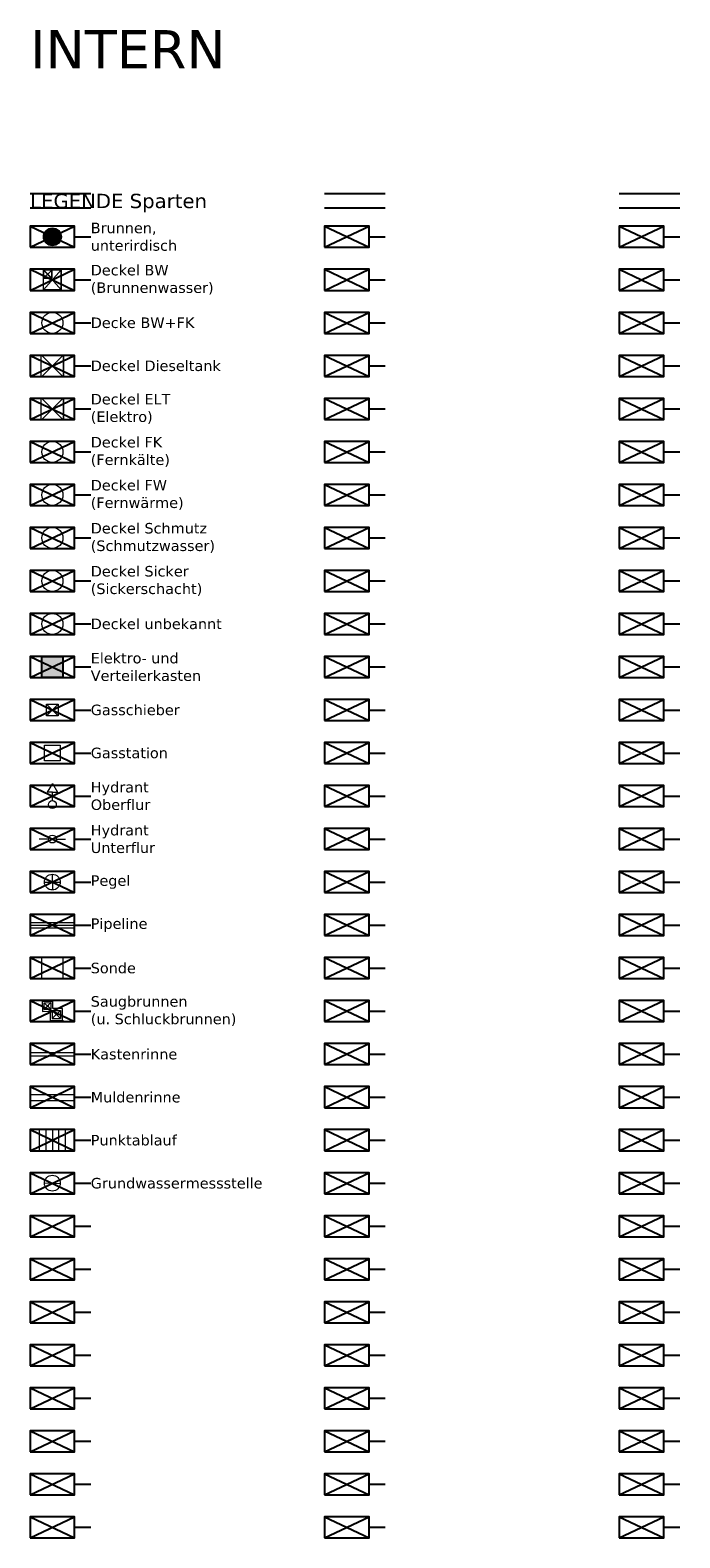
# Model space of a CAD drawing. Header units: millimetres. Extents: x 32690613 to 32694766, y 5342952 to 5344788.
# Tile 26 of 27: x 32693668 to 32693804, y 5344472 to 5344787. Entities that reach past the tile are written whole.
import ezdxf
from ezdxf.enums import TextEntityAlignment as Align

# ---------------------------------------------------------------- set-up
doc = ezdxf.new("R2010")
doc.units = ezdxf.units.MM
doc.layers.get('Defpoints').update_dxf_attribs({"color": 11})
for name, color, linetype, lineweight in [('Ent-Kastenrinne', 140, 'Continuous', 5), ('Ent-Muldenrinne', 140, 'Continuous', 9), ('Ent-Straßeneinlauf', 150, 'Continuous', 5), ('KI_GWM', 5, 'Continuous', 18), ('Ver-Brunnen_unterirdisch', 9, 'Continuous', 5), ('Ver-Deckel_BW', 181, 'Continuous', 9), ('Ver-Deckel_BW_FK', 152, 'Continuous', 9), ('Ver-Deckel_Dieseltank', 161, 'Continuous', 9), ('Ver-Deckel_ELT', 20, 'Continuous', 5), ('Ver-Deckel_FK', 112, 'Continuous', 9), ('Ver-Deckel_FW', 112, 'Continuous', 9), ('Ver-Deckel_Schmutz', 30, 'Continuous', 9), ('Ver-Deckel_Sicker', 150, 'Continuous', 9), ('Ver-Deckel_Unbekannt', 80, 'Continuous', 9), ('Ver-Elektro_u_Verteilerkästen', 10, 'Continuous', 13), ('Ver-Gas_Schieber', 50, 'Continuous', 5), ('Ver-Gas_Station', 50, 'Continuous', 9), ('Ver-Hydrant_Oberflur', 170, 'Continuous', 13), ('Ver-Hydrant_Unterflur', 140, 'Continuous', 13), ('Ver-Pegel', 203, 'Continuous', 5), ('Ver-Pipeline', 213, 'Continuous', 13), ('Ver-Saugbrunnen', 153, 'Continuous', 5), ('Ver-Sonden', 143, 'Continuous', 5)]:
    doc.layers.add(name, color=color, linetype=linetype, lineweight=lineweight)
doc.styles.add('Verdana', font='verdana.ttf')

# ---------------------------------------------------------------- blocks, each defined once
blk = doc.blocks.new('A$C01485ECD')
for p, q in [((12.69, -18), (0, -18)), ((74.35, -18), (61.66, -18)), ((136.01, -18), (123.32, -18)), ((12.69, -21), (0, -21)), ((74.35, -21), (61.66, -21)), ((136.01, -21), (123.32, -21)), ((0, -29.2), (9.3, -24.8)), ((0, -24.8), (9.3, -29.2)), ((61.66, -29.2), (70.97, -24.8)), ((61.66, -24.8), (70.97, -29.2)), ((123.32, -29.2), (132.63, -24.8)), ((123.32, -24.8), (132.63, -29.2)), ((9.3, -27), (12.69, -27)), ((70.97, -27), (74.35, -27)), ((132.63, -27), (136.01, -27)), ((0, -38.2), (9.3, -33.8)), ((0, -33.8), (9.3, -38.2)), ((61.66, -38.2), (70.97, -33.8)), ((61.66, -33.8), (70.97, -38.2)), ((123.32, -38.2), (132.63, -33.8)), ((123.32, -33.8), (132.63, -38.2)), ((9.3, -36), (12.69, -36)), ((70.97, -36), (74.35, -36)), ((132.63, -36), (136.01, -36)), ((0, -47.2), (9.3, -42.8)), ((0, -42.8), (9.3, -47.2)), ((61.66, -47.2), (70.97, -42.8)), ((61.66, -42.8), (70.97, -47.2)), ((123.32, -47.2), (132.63, -42.8)), ((123.32, -42.8), (132.63, -47.2)), ((9.3, -45), (12.69, -45)), ((70.97, -45), (74.35, -45)), ((132.63, -45), (136.01, -45)), ((0, -56.2), (9.3, -51.8)), ((0, -51.8), (9.3, -56.2)), ((61.66, -56.2), (70.97, -51.8)), ((61.66, -51.8), (70.97, -56.2)), ((123.32, -56.2), (132.63, -51.8)), ((123.32, -51.8), (132.63, -56.2)), ((9.3, -54), (12.69, -54)), ((70.97, -54), (74.35, -54)), ((132.63, -54), (136.01, -54)), ((0, -65.2), (9.3, -60.8)), ((0, -60.8), (9.3, -65.2)), ((9.3, -63), (12.69, -63)), ((61.66, -65.2), (70.97, -60.8)), ((61.66, -60.8), (70.97, -65.2)), ((70.97, -63), (74.35, -63)), ((123.32, -65.2), (132.63, -60.8)), ((123.32, -60.8), (132.63, -65.2)), ((132.63, -63), (136.01, -63)), ((0, -74.2), (9.3, -69.8)), ((0, -69.8), (9.3, -74.2)), ((9.3, -72), (12.69, -72)), ((61.66, -74.2), (70.97, -69.8)), ((61.66, -69.8), (70.97, -74.2)), ((70.97, -72), (74.35, -72)), ((123.32, -74.2), (132.63, -69.8)), ((123.32, -69.8), (132.63, -74.2)), ((132.63, -72), (136.01, -72)), ((0, -83.2), (9.3, -78.8)), ((0, -78.8), (9.3, -83.2)), ((61.66, -83.2), (70.97, -78.8)), ((61.66, -78.8), (70.97, -83.2)), ((123.32, -83.2), (132.63, -78.8)), ((123.32, -78.8), (132.63, -83.2)), ((9.3, -81), (12.69, -81)), ((70.97, -81), (74.35, -81)), ((132.63, -81), (136.01, -81)), ((0, -92.2), (9.3, -87.8)), ((0, -87.8), (9.3, -92.2)), ((61.66, -92.2), (70.97, -87.8)), ((61.66, -87.8), (70.97, -92.2)), ((123.32, -92.2), (132.63, -87.8)), ((123.32, -87.8), (132.63, -92.2)), ((9.3, -90), (12.69, -90)), ((70.97, -90), (74.35, -90)), ((132.63, -90), (136.01, -90)), ((0, -101.2), (9.3, -96.8)), ((0, -96.8), (9.3, -101.2)), ((61.66, -101.2), (70.97, -96.8)), ((61.66, -96.8), (70.97, -101.2)), ((123.32, -101.2), (132.63, -96.8)), ((123.32, -96.8), (132.63, -101.2)), ((9.3, -99), (12.69, -99)), ((70.97, -99), (74.35, -99)), ((132.63, -99), (136.01, -99)), ((0, -110.2), (9.3, -105.8)), ((0, -105.8), (9.3, -110.2)), ((61.66, -110.2), (70.97, -105.8)), ((61.66, -105.8), (70.97, -110.2)), ((123.32, -110.2), (132.63, -105.8)), ((123.32, -105.8), (132.63, -110.2)), ((9.3, -108), (12.69, -108)), ((70.97, -108), (74.35, -108)), ((132.63, -108), (136.01, -108)), ((0, -119.2), (9.3, -114.8)), ((0, -114.8), (9.3, -119.2)), ((61.66, -119.2), (70.97, -114.8)), ((61.66, -114.8), (70.97, -119.2)), ((123.32, -119.2), (132.63, -114.8)), ((123.32, -114.8), (132.63, -119.2)), ((9.3, -117), (12.69, -117)), ((70.97, -117), (74.35, -117)), ((132.63, -117), (136.01, -117)), ((0, -128.2), (9.3, -123.8)), ((0, -123.8), (9.3, -128.2)), ((9.3, -126), (12.69, -126)), ((61.66, -128.2), (70.97, -123.8)), ((61.66, -123.8), (70.97, -128.2)), ((70.97, -126), (74.35, -126)), ((123.32, -128.2), (132.63, -123.8)), ((123.32, -123.8), (132.63, -128.2)), ((132.63, -126), (136.01, -126)), ((0, -137.2), (9.3, -132.8)), ((0, -132.8), (9.3, -137.2)), ((9.3, -135), (12.69, -135)), ((61.66, -137.2), (70.97, -132.8)), ((61.66, -132.8), (70.97, -137.2)), ((70.97, -135), (74.35, -135)), ((123.32, -137.2), (132.63, -132.8)), ((123.32, -132.8), (132.63, -137.2)), ((132.63, -135), (136.01, -135)), ((0, -146.2), (9.3, -141.8)), ((0, -141.8), (9.3, -146.2)), ((61.66, -146.2), (70.97, -141.8)), ((61.66, -141.8), (70.97, -146.2)), ((123.32, -146.2), (132.63, -141.8)), ((123.32, -141.8), (132.63, -146.2)), ((9.3, -144), (12.69, -144)), ((70.97, -144), (74.35, -144)), ((132.63, -144), (136.01, -144)), ((0, -155.2), (9.3, -150.8)), ((0, -150.8), (9.3, -155.2)), ((61.66, -155.2), (70.97, -150.8)), ((61.66, -150.8), (70.97, -155.2)), ((123.32, -155.2), (132.63, -150.8)), ((123.32, -150.8), (132.63, -155.2)), ((9.3, -153), (12.69, -153)), ((70.97, -153), (74.35, -153)), ((132.63, -153), (136.01, -153)), ((0, -164.2), (9.3, -159.8)), ((0, -159.8), (9.3, -164.2)), ((61.66, -164.2), (70.97, -159.8)), ((61.66, -159.8), (70.97, -164.2)), ((123.32, -164.2), (132.63, -159.8)), ((123.32, -159.8), (132.63, -164.2)), ((9.3, -162), (12.69, -162)), ((70.97, -162), (74.35, -162)), ((132.63, -162), (136.01, -162)), ((0, -173.2), (9.3, -168.8)), ((0, -168.8), (9.3, -173.2)), ((61.66, -173.2), (70.97, -168.8)), ((61.66, -168.8), (70.97, -173.2)), ((123.32, -173.2), (132.63, -168.8)), ((123.32, -168.8), (132.63, -173.2)), ((9.3, -171), (12.69, -171)), ((70.97, -171), (74.35, -171)), ((132.63, -171), (136.01, -171)), ((0, -182.2), (9.3, -177.8)), ((0, -177.8), (9.3, -182.2)), ((61.66, -182.2), (70.97, -177.8)), ((61.66, -177.8), (70.97, -182.2)), ((123.32, -182.2), (132.63, -177.8)), ((123.32, -177.8), (132.63, -182.2)), ((9.3, -180), (12.69, -180)), ((70.97, -180), (74.35, -180)), ((132.63, -180), (136.01, -180)), ((0, -191.2), (9.3, -186.8)), ((0, -186.8), (9.3, -191.2)), ((9.3, -189), (12.69, -189)), ((61.66, -191.2), (70.97, -186.8)), ((61.66, -186.8), (70.97, -191.2)), ((70.97, -189), (74.35, -189)), ((123.32, -191.2), (132.63, -186.8)), ((123.32, -186.8), (132.63, -191.2)), ((132.63, -189), (136.01, -189)), ((0, -200.2), (9.3, -195.8)), ((0, -195.8), (9.3, -200.2)), ((9.3, -198), (12.69, -198)), ((61.66, -200.2), (70.97, -195.8)), ((61.66, -195.8), (70.97, -200.2)), ((70.97, -198), (74.35, -198)), ((123.32, -200.2), (132.63, -195.8)), ((123.32, -195.8), (132.63, -200.2)), ((132.63, -198), (136.01, -198)), ((0, -209.2), (9.3, -204.8)), ((0, -204.8), (9.3, -209.2)), ((61.66, -209.2), (70.97, -204.8)), ((61.66, -204.8), (70.97, -209.2)), ((123.32, -209.2), (132.63, -204.8)), ((123.32, -204.8), (132.63, -209.2)), ((9.3, -207), (12.69, -207)), ((70.97, -207), (74.35, -207)), ((132.63, -207), (136.01, -207)), ((0, -218.2), (9.3, -213.8)), ((0, -213.8), (9.3, -218.2)), ((61.66, -218.2), (70.97, -213.8)), ((61.66, -213.8), (70.97, -218.2)), ((123.32, -218.2), (132.63, -213.8)), ((123.32, -213.8), (132.63, -218.2)), ((9.3, -216), (12.69, -216)), ((70.97, -216), (74.35, -216)), ((132.63, -216), (136.01, -216)), ((0, -227.2), (9.3, -222.8)), ((0, -222.8), (9.3, -227.2)), ((61.66, -227.2), (70.97, -222.8)), ((61.66, -222.8), (70.97, -227.2)), ((123.32, -227.2), (132.63, -222.8)), ((123.32, -222.8), (132.63, -227.2)), ((9.3, -225), (12.69, -225)), ((70.97, -225), (74.35, -225)), ((132.63, -225), (136.01, -225)), ((0, -236.2), (9.3, -231.8)), ((0, -231.8), (9.3, -236.2)), ((61.66, -236.2), (70.97, -231.8)), ((61.66, -231.8), (70.97, -236.2)), ((123.32, -236.2), (132.63, -231.8)), ((123.32, -231.8), (132.63, -236.2)), ((9.3, -234), (12.69, -234)), ((70.97, -234), (74.35, -234)), ((132.63, -234), (136.01, -234)), ((0, -245.2), (9.3, -240.8)), ((0, -240.8), (9.3, -245.2)), ((61.66, -245.2), (70.97, -240.8)), ((61.66, -240.8), (70.97, -245.2)), ((123.32, -245.2), (132.63, -240.8)), ((123.32, -240.8), (132.63, -245.2)), ((9.3, -243), (12.69, -243)), ((70.97, -243), (74.35, -243)), ((132.63, -243), (136.01, -243)), ((0, -254.2), (9.3, -249.8)), ((0, -249.8), (9.3, -254.2)), ((9.3, -252), (12.69, -252)), ((61.66, -254.2), (70.97, -249.8)), ((61.66, -249.8), (70.97, -254.2)), ((70.97, -252), (74.35, -252)), ((123.32, -254.2), (132.63, -249.8)), ((123.32, -249.8), (132.63, -254.2)), ((132.63, -252), (136.01, -252)), ((0, -263.2), (9.3, -258.8)), ((0, -258.8), (9.3, -263.2)), ((9.3, -261), (12.69, -261)), ((61.66, -263.2), (70.97, -258.8)), ((61.66, -258.8), (70.97, -263.2)), ((70.97, -261), (74.35, -261)), ((123.32, -263.2), (132.63, -258.8)), ((123.32, -258.8), (132.63, -263.2)), ((132.63, -261), (136.01, -261)), ((0, -272.2), (9.3, -267.8)), ((0, -267.8), (9.3, -272.2)), ((61.66, -272.2), (70.97, -267.8)), ((61.66, -267.8), (70.97, -272.2)), ((123.32, -272.2), (132.63, -267.8)), ((123.32, -267.8), (132.63, -272.2)), ((9.3, -270), (12.69, -270)), ((70.97, -270), (74.35, -270)), ((132.63, -270), (136.01, -270)), ((0, -281.2), (9.3, -276.8)), ((0, -276.8), (9.3, -281.2)), ((61.66, -281.2), (70.97, -276.8)), ((61.66, -276.8), (70.97, -281.2)), ((123.32, -281.2), (132.63, -276.8)), ((123.32, -276.8), (132.63, -281.2)), ((9.3, -279), (12.69, -279)), ((70.97, -279), (74.35, -279)), ((132.63, -279), (136.01, -279)), ((0, -290.2), (9.3, -285.8)), ((0, -285.8), (9.3, -290.2)), ((61.66, -290.2), (70.97, -285.8)), ((61.66, -285.8), (70.97, -290.2)), ((123.32, -290.2), (132.63, -285.8)), ((123.32, -285.8), (132.63, -290.2)), ((9.3, -288), (12.69, -288)), ((70.97, -288), (74.35, -288)), ((132.63, -288), (136.01, -288)), ((0, -299.2), (9.3, -294.8)), ((0, -294.8), (9.3, -299.2)), ((61.66, -299.2), (70.97, -294.8)), ((61.66, -294.8), (70.97, -299.2)), ((123.32, -299.2), (132.63, -294.8)), ((123.32, -294.8), (132.63, -299.2)), ((9.3, -297), (12.69, -297)), ((70.97, -297), (74.35, -297)), ((132.63, -297), (136.01, -297))]:
    blk.add_line(p, q)
for points in [[(0, -29.2), (9.3, -29.2), (9.3, -24.8), (0, -24.8)], [(61.66, -29.2), (70.97, -29.2), (70.97, -24.8), (61.66, -24.8)], [(123.32, -29.2), (132.63, -29.2), (132.63, -24.8), (123.32, -24.8)], [(0, -38.2), (9.3, -38.2), (9.3, -33.8), (0, -33.8)], [(61.66, -38.2), (70.97, -38.2), (70.97, -33.8), (61.66, -33.8)], [(123.32, -38.2), (132.63, -38.2), (132.63, -33.8), (123.32, -33.8)], [(0, -47.2), (9.3, -47.2), (9.3, -42.8), (0, -42.8)], [(61.66, -47.2), (70.97, -47.2), (70.97, -42.8), (61.66, -42.8)], [(123.32, -47.2), (132.63, -47.2), (132.63, -42.8), (123.32, -42.8)], [(0, -56.2), (9.3, -56.2), (9.3, -51.8), (0, -51.8)], [(61.66, -56.2), (70.97, -56.2), (70.97, -51.8), (61.66, -51.8)], [(123.32, -56.2), (132.63, -56.2), (132.63, -51.8), (123.32, -51.8)], [(0, -65.2), (9.3, -65.2), (9.3, -60.8), (0, -60.8)], [(61.66, -65.2), (70.97, -65.2), (70.97, -60.8), (61.66, -60.8)], [(123.32, -65.2), (132.63, -65.2), (132.63, -60.8), (123.32, -60.8)], [(0, -74.2), (9.3, -74.2), (9.3, -69.8), (0, -69.8)], [(61.66, -74.2), (70.97, -74.2), (70.97, -69.8), (61.66, -69.8)], [(123.32, -74.2), (132.63, -74.2), (132.63, -69.8), (123.32, -69.8)], [(0, -83.2), (9.3, -83.2), (9.3, -78.8), (0, -78.8)], [(61.66, -83.2), (70.97, -83.2), (70.97, -78.8), (61.66, -78.8)], [(123.32, -83.2), (132.63, -83.2), (132.63, -78.8), (123.32, -78.8)], [(0, -92.2), (9.3, -92.2), (9.3, -87.8), (0, -87.8)], [(61.66, -92.2), (70.97, -92.2), (70.97, -87.8), (61.66, -87.8)], [(123.32, -92.2), (132.63, -92.2), (132.63, -87.8), (123.32, -87.8)], [(0, -101.2), (9.3, -101.2), (9.3, -96.8), (0, -96.8)], [(61.66, -101.2), (70.97, -101.2), (70.97, -96.8), (61.66, -96.8)], [(123.32, -101.2), (132.63, -101.2), (132.63, -96.8), (123.32, -96.8)], [(0, -110.2), (9.3, -110.2), (9.3, -105.8), (0, -105.8)], [(61.66, -110.2), (70.97, -110.2), (70.97, -105.8), (61.66, -105.8)], [(123.32, -110.2), (132.63, -110.2), (132.63, -105.8), (123.32, -105.8)], [(0, -119.2), (9.3, -119.2), (9.3, -114.8), (0, -114.8)], [(61.66, -119.2), (70.97, -119.2), (70.97, -114.8), (61.66, -114.8)], [(123.32, -119.2), (132.63, -119.2), (132.63, -114.8), (123.32, -114.8)], [(0, -128.2), (9.3, -128.2), (9.3, -123.8), (0, -123.8)], [(61.66, -128.2), (70.97, -128.2), (70.97, -123.8), (61.66, -123.8)], [(123.32, -128.2), (132.63, -128.2), (132.63, -123.8), (123.32, -123.8)], [(0, -137.2), (9.3, -137.2), (9.3, -132.8), (0, -132.8)], [(61.66, -137.2), (70.97, -137.2), (70.97, -132.8), (61.66, -132.8)], [(123.32, -137.2), (132.63, -137.2), (132.63, -132.8), (123.32, -132.8)], [(0, -146.2), (9.3, -146.2), (9.3, -141.8), (0, -141.8)], [(61.66, -146.2), (70.97, -146.2), (70.97, -141.8), (61.66, -141.8)], [(123.32, -146.2), (132.63, -146.2), (132.63, -141.8), (123.32, -141.8)], [(0, -155.2), (9.3, -155.2), (9.3, -150.8), (0, -150.8)], [(61.66, -155.2), (70.97, -155.2), (70.97, -150.8), (61.66, -150.8)], [(123.32, -155.2), (132.63, -155.2), (132.63, -150.8), (123.32, -150.8)], [(0, -164.2), (9.3, -164.2), (9.3, -159.8), (0, -159.8)], [(61.66, -164.2), (70.97, -164.2), (70.97, -159.8), (61.66, -159.8)], [(123.32, -164.2), (132.63, -164.2), (132.63, -159.8), (123.32, -159.8)], [(0, -173.2), (9.3, -173.2), (9.3, -168.8), (0, -168.8)], [(61.66, -173.2), (70.97, -173.2), (70.97, -168.8), (61.66, -168.8)], [(123.32, -173.2), (132.63, -173.2), (132.63, -168.8), (123.32, -168.8)], [(0, -182.2), (9.3, -182.2), (9.3, -177.8), (0, -177.8)], [(61.66, -182.2), (70.97, -182.2), (70.97, -177.8), (61.66, -177.8)], [(123.32, -182.2), (132.63, -182.2), (132.63, -177.8), (123.32, -177.8)], [(0, -191.2), (9.3, -191.2), (9.3, -186.8), (0, -186.8)], [(61.66, -191.2), (70.97, -191.2), (70.97, -186.8), (61.66, -186.8)], [(123.32, -191.2), (132.63, -191.2), (132.63, -186.8), (123.32, -186.8)], [(0, -200.2), (9.3, -200.2), (9.3, -195.8), (0, -195.8)], [(61.66, -200.2), (70.97, -200.2), (70.97, -195.8), (61.66, -195.8)], [(123.32, -200.2), (132.63, -200.2), (132.63, -195.8), (123.32, -195.8)], [(0, -209.2), (9.3, -209.2), (9.3, -204.8), (0, -204.8)], [(61.66, -209.2), (70.97, -209.2), (70.97, -204.8), (61.66, -204.8)], [(123.32, -209.2), (132.63, -209.2), (132.63, -204.8), (123.32, -204.8)], [(0, -218.2), (9.3, -218.2), (9.3, -213.8), (0, -213.8)], [(61.66, -218.2), (70.97, -218.2), (70.97, -213.8), (61.66, -213.8)], [(123.32, -218.2), (132.63, -218.2), (132.63, -213.8), (123.32, -213.8)], [(0, -227.2), (9.3, -227.2), (9.3, -222.8), (0, -222.8)], [(61.66, -227.2), (70.97, -227.2), (70.97, -222.8), (61.66, -222.8)], [(123.32, -227.2), (132.63, -227.2), (132.63, -222.8), (123.32, -222.8)], [(0, -236.2), (9.3, -236.2), (9.3, -231.8), (0, -231.8)], [(61.66, -236.2), (70.97, -236.2), (70.97, -231.8), (61.66, -231.8)], [(123.32, -236.2), (132.63, -236.2), (132.63, -231.8), (123.32, -231.8)], [(0, -245.2), (9.3, -245.2), (9.3, -240.8), (0, -240.8)], [(61.66, -245.2), (70.97, -245.2), (70.97, -240.8), (61.66, -240.8)], [(123.32, -245.2), (132.63, -245.2), (132.63, -240.8), (123.32, -240.8)], [(0, -254.2), (9.3, -254.2), (9.3, -249.8), (0, -249.8)], [(61.66, -254.2), (70.97, -254.2), (70.97, -249.8), (61.66, -249.8)], [(123.32, -254.2), (132.63, -254.2), (132.63, -249.8), (123.32, -249.8)], [(0, -263.2), (9.3, -263.2), (9.3, -258.8), (0, -258.8)], [(61.66, -263.2), (70.97, -263.2), (70.97, -258.8), (61.66, -258.8)], [(123.32, -263.2), (132.63, -263.2), (132.63, -258.8), (123.32, -258.8)], [(0, -272.2), (9.3, -272.2), (9.3, -267.8), (0, -267.8)], [(61.66, -272.2), (70.97, -272.2), (70.97, -267.8), (61.66, -267.8)], [(123.32, -272.2), (132.63, -272.2), (132.63, -267.8), (123.32, -267.8)], [(0, -281.2), (9.3, -281.2), (9.3, -276.8), (0, -276.8)], [(61.66, -281.2), (70.97, -281.2), (70.97, -276.8), (61.66, -276.8)], [(123.32, -281.2), (132.63, -281.2), (132.63, -276.8), (123.32, -276.8)], [(0, -290.2), (9.3, -290.2), (9.3, -285.8), (0, -285.8)], [(61.66, -290.2), (70.97, -290.2), (70.97, -285.8), (61.66, -285.8)], [(123.32, -290.2), (132.63, -290.2), (132.63, -285.8), (123.32, -285.8)], [(0, -299.2), (9.3, -299.2), (9.3, -294.8), (0, -294.8)], [(61.66, -299.2), (70.97, -299.2), (70.97, -294.8), (61.66, -294.8)], [(123.32, -299.2), (132.63, -299.2), (132.63, -294.8), (123.32, -294.8)]]:
    blk.add_lwpolyline(points, close=True)
blk = doc.blocks.new('Oberflurhydrant')
at = {"layer": 'Ver-Hydrant_Oberflur'}
for p, q in [((0, 0.8), (-0.2, 0.475)), ((0, 0.8), (0.2, 0.475)), ((0, 0.475), (-0.2, 0.475)), ((0, 0.15), (0, 0.475)), ((0, 0.475), (0.2, 0.475))]:
    blk.add_line(p, q, dxfattribs=at)
blk.add_circle((0, 0), 0.15, dxfattribs=at)
blk = doc.blocks.new('Wasserschieber')
at = {"layer": 'Ver-Hydrant_Unterflur'}
for p, q in [((-0.15, 0), (-0.5, 0)), ((0.15, 0), (0.5, 0))]:
    blk.add_line(p, q, dxfattribs=at).dxf.unprotected_set("ltscale", 0)
blk.add_circle((0, 0), 0.15, dxfattribs=at).dxf.unprotected_set("ltscale", 0)
blk = doc.blocks.new('Gully Mitte')
at = {"layer": 'Ent-Straßeneinlauf', "lineweight": 5}
for p, q in [((-0.25, 0.2), (-0.25, -0.2)), ((0.25, 0.2), (-0.25, 0.2)), ((-0.125, 0.2), (-0.125, -0.2)), ((0, 0.2), (0, -0.2)), ((0.125, -0.2), (0.125, 0.2)), ((0.25, -0.2), (0.25, 0.2)), ((-0.25, -0.2), (0.25, -0.2))]:
    blk.add_line(p, q, dxfattribs=at)

msp = doc.modelspace()

# ---------------------------------------------------------------- hatches: boundary and pattern name
at = {"layer": 'Ver-Brunnen_unterirdisch', "transparency": 33554687}
h = msp.add_hatch(color=256, dxfattribs=at)
edge = h.paths.add_edge_path()
edge.add_arc((32693672.58, 5344744.18), 1.88, 0, 360)
h.dxf.unprotected_set("ltscale", 0)
h = msp.add_hatch(color=256, dxfattribs=at)
edge = h.paths.add_edge_path()
edge.add_arc((32693672.58, 5344744.18), 1.88, 0, 360)
h.dxf.unprotected_set("ltscale", 0)
at = {"layer": 'Ver-Elektro_u_Verteilerkästen', "transparency": 33554687}
e = msp.add_hatch(color=256, dxfattribs=at)
e.paths.add_polyline_path([(32693670.38, 5344656.38), (32693674.78, 5344656.38), (32693674.78, 5344651.98), (32693670.38, 5344651.98)])
e.dxf.unprotected_set("ltscale", 0)

# ---------------------------------------------------------------- linework, layer by layer
at = {"layer": 'Defpoints', "transparency": 33554687}
msp.add_lwpolyline([(32693674.78, 5344656.38), (32693674.78, 5344651.98), (32693670.38, 5344651.98), (32693670.38, 5344656.38)], close=True, dxfattribs=at).dxf.unprotected_set("ltscale", 0)
at = {"layer": 'Ent-Kastenrinne', "transparency": 33554687}
for p, q in [((32693667.92, 5344573.52), (32693677.23, 5344573.52)), ((32693667.92, 5344572.85), (32693677.23, 5344572.85))]:
    msp.add_line(p, q, dxfattribs=at).dxf.unprotected_set("ltscale", 0)
at = {"layer": 'Ent-Muldenrinne', "transparency": 33554687}
for p, q in [((32693667.92, 5344564.74), (32693677.23, 5344564.74)), ((32693667.92, 5344563.51), (32693677.23, 5344563.51))]:
    msp.add_line(p, q, dxfattribs=at).dxf.unprotected_set("ltscale", 0)
at = {"layer": 'KI_GWM', "transparency": 33554687}
msp.add_line((32693670.93, 5344546.26), (32693674.22, 5344546.1), dxfattribs=at).dxf.unprotected_set("ltscale", 0)
msp.add_circle((32693672.58, 5344546.18), 1.65, dxfattribs=at).dxf.unprotected_set("ltscale", 0)
at = {"layer": 'Ver-Brunnen_unterirdisch', "transparency": 33554687}
msp.add_circle((32693672.58, 5344744.18), 1.88, dxfattribs=at).dxf.unprotected_set("ltscale", 0)
msp.add_circle((32693672.58, 5344744.18), 1.88, dxfattribs=at).dxf.unprotected_set("ltscale", 0)
at = {"layer": 'Ver-Deckel_BW', "transparency": 33554687}
for p, q in [((32693670.71, 5344733.12), (32693670.72, 5344737.24)), ((32693674.41, 5344737.24), (32693670.71, 5344733.12)), ((32693670.72, 5344737.24), (32693670.71, 5344735.53)), ((32693670.71, 5344735.53), (32693672.5, 5344737.23)), ((32693670.72, 5344737.24), (32693674.41, 5344737.24)), ((32693670.72, 5344737.24), (32693674.43, 5344733.12)), ((32693672.5, 5344737.23), (32693670.72, 5344737.24)), ((32693672.48, 5344735.52), (32693670.72, 5344737.24)), ((32693672.48, 5344735.52), (32693672.5, 5344737.23)), ((32693672.5, 5344737.23), (32693672.48, 5344735.52)), ((32693674.41, 5344737.24), (32693674.43, 5344733.12)), ((32693674.43, 5344733.12), (32693674.41, 5344737.24)), ((32693670.71, 5344735.53), (32693672.48, 5344735.52)), ((32693674.43, 5344733.12), (32693670.71, 5344733.12))]:
    msp.add_line(p, q, dxfattribs=at).dxf.unprotected_set("ltscale", 0)
at = {"layer": 'Ver-Deckel_BW', "transparency": 33554687, "flags": 128}
for points in [[(32693670.72, 5344737.24), (32693674.41, 5344737.24), (32693674.43, 5344733.12), (32693670.71, 5344733.12), (32693670.72, 5344737.24), (32693674.43, 5344733.12), (32693674.41, 5344737.24), (32693670.71, 5344733.12)], [(32693670.71, 5344735.53), (32693672.48, 5344735.52), (32693672.5, 5344737.23), (32693670.72, 5344737.24), (32693670.71, 5344735.53), (32693672.5, 5344737.23), (32693672.48, 5344735.52), (32693670.72, 5344737.24)]]:
    msp.add_lwpolyline(points, dxfattribs=at).dxf.unprotected_set("ltscale", 0)
at = {"layer": 'Ver-Deckel_BW_FK', "transparency": 33554687}
msp.add_circle((32693672.58, 5344726.18), 2.2, dxfattribs=at).dxf.unprotected_set("ltscale", 0)
msp.add_circle((32693672.58, 5344726.18), 2.2, dxfattribs=at).dxf.unprotected_set("ltscale", 0)
at = {"layer": 'Ver-Deckel_Dieseltank', "transparency": 33554687}
for p, q in [((32693670.24, 5344719.52), (32693674.91, 5344719.52)), ((32693670.24, 5344714.84), (32693670.24, 5344719.52)), ((32693670.24, 5344719.52), (32693674.91, 5344714.84)), ((32693674.91, 5344719.52), (32693670.24, 5344714.84)), ((32693670.24, 5344719.52), (32693674.91, 5344719.52)), ((32693670.24, 5344714.84), (32693670.24, 5344719.52)), ((32693670.24, 5344719.52), (32693674.91, 5344714.84)), ((32693674.91, 5344719.52), (32693670.24, 5344714.84)), ((32693674.91, 5344719.52), (32693674.91, 5344714.84)), ((32693674.91, 5344714.84), (32693674.91, 5344719.52)), ((32693674.91, 5344719.52), (32693674.91, 5344714.84)), ((32693674.91, 5344714.84), (32693674.91, 5344719.52)), ((32693674.91, 5344714.84), (32693670.24, 5344714.84)), ((32693674.91, 5344714.84), (32693670.24, 5344714.84))]:
    msp.add_line(p, q, dxfattribs=at).dxf.unprotected_set("ltscale", 0)
at = {"layer": 'Ver-Deckel_ELT', "transparency": 33554687}
for p, q in [((32693670.24, 5344710.52), (32693674.91, 5344710.52)), ((32693670.24, 5344705.84), (32693670.24, 5344710.52)), ((32693670.24, 5344710.52), (32693674.91, 5344705.84)), ((32693674.91, 5344710.52), (32693670.24, 5344705.84)), ((32693670.24, 5344710.52), (32693674.91, 5344710.52)), ((32693670.24, 5344705.84), (32693670.24, 5344710.52)), ((32693670.24, 5344710.52), (32693674.91, 5344705.84)), ((32693674.91, 5344710.52), (32693670.24, 5344705.84)), ((32693674.91, 5344710.52), (32693674.91, 5344705.84)), ((32693674.91, 5344705.84), (32693674.91, 5344710.52)), ((32693674.91, 5344710.52), (32693674.91, 5344705.84)), ((32693674.91, 5344705.84), (32693674.91, 5344710.52)), ((32693674.91, 5344705.84), (32693670.24, 5344705.84)), ((32693674.91, 5344705.84), (32693670.24, 5344705.84))]:
    msp.add_line(p, q, dxfattribs=at).dxf.unprotected_set("ltscale", 0)
at = {"layer": 'Ver-Deckel_FK', "transparency": 33554687}
msp.add_circle((32693672.58, 5344699.18), 2.2, dxfattribs=at).dxf.unprotected_set("ltscale", 0)
at = {"layer": 'Ver-Deckel_FW', "transparency": 33554687}
msp.add_circle((32693672.58, 5344690.18), 2.2, dxfattribs=at).dxf.unprotected_set("ltscale", 0)
at = {"layer": 'Ver-Deckel_Schmutz', "transparency": 33554687}
msp.add_circle((32693672.58, 5344681.18), 2.2, dxfattribs=at).dxf.unprotected_set("ltscale", 0)
at = {"layer": 'Ver-Deckel_Sicker', "transparency": 33554687}
msp.add_circle((32693672.58, 5344672.18), 2.2, dxfattribs=at).dxf.unprotected_set("ltscale", 0)
at = {"layer": 'Ver-Deckel_Unbekannt', "transparency": 33554687}
msp.add_circle((32693672.58, 5344663.18), 2.2, dxfattribs=at).dxf.unprotected_set("ltscale", 0)
at = {"layer": 'Ver-Elektro_u_Verteilerkästen', "transparency": 33554687}
for p, q in [((32693670.38, 5344656.38), (32693674.78, 5344656.38)), ((32693670.38, 5344651.98), (32693670.38, 5344656.38)), ((32693674.78, 5344656.38), (32693674.78, 5344651.98)), ((32693674.78, 5344651.98), (32693670.38, 5344651.98))]:
    msp.add_line(p, q, dxfattribs=at).dxf.unprotected_set("ltscale", 0)
at = {"layer": 'Ver-Gas_Schieber', "transparency": 33554687}
for p, q in [((32693671.34, 5344646.42), (32693673.81, 5344643.94)), ((32693671.34, 5344643.94), (32693673.81, 5344646.42)), ((32693671.34, 5344643.94), (32693671.34, 5344646.42)), ((32693671.34, 5344646.42), (32693673.81, 5344646.42)), ((32693671.34, 5344646.42), (32693673.81, 5344643.94)), ((32693671.34, 5344643.94), (32693673.81, 5344646.42)), ((32693671.34, 5344643.94), (32693671.34, 5344646.42)), ((32693671.34, 5344646.42), (32693673.81, 5344646.42)), ((32693673.81, 5344646.42), (32693673.81, 5344643.94)), ((32693673.81, 5344646.42), (32693673.81, 5344643.94)), ((32693673.81, 5344643.94), (32693671.34, 5344643.94)), ((32693673.81, 5344643.94), (32693671.34, 5344643.94))]:
    msp.add_line(p, q, dxfattribs=at).dxf.unprotected_set("ltscale", 0)
at = {"layer": 'Ver-Gas_Station', "transparency": 33554687}
for p, q in [((32693670.93, 5344637.83), (32693674.23, 5344637.83)), ((32693670.93, 5344634.53), (32693670.93, 5344637.83)), ((32693670.93, 5344637.83), (32693674.23, 5344637.83)), ((32693670.93, 5344634.53), (32693670.93, 5344637.83)), ((32693674.23, 5344637.83), (32693674.23, 5344634.53)), ((32693674.23, 5344637.83), (32693674.23, 5344634.53)), ((32693674.23, 5344634.53), (32693670.93, 5344634.53)), ((32693674.23, 5344634.53), (32693670.93, 5344634.53))]:
    msp.add_line(p, q, dxfattribs=at).dxf.unprotected_set("ltscale", 0)
at = {"layer": 'Ver-Pegel', "transparency": 33554687}
for p, q in [((32693672.58, 5344609.18), (32693672.58, 5344610.83)), ((32693672.58, 5344609.18), (32693672.58, 5344610.83)), ((32693670.93, 5344609.18), (32693674.23, 5344609.18)), ((32693670.93, 5344609.18), (32693674.23, 5344609.18)), ((32693672.58, 5344609.18), (32693672.58, 5344607.53)), ((32693672.58, 5344609.18), (32693672.58, 5344607.53))]:
    msp.add_line(p, q, dxfattribs=at).dxf.unprotected_set("ltscale", 0)
msp.add_circle((32693672.58, 5344609.18), 1.65, dxfattribs=at).dxf.unprotected_set("ltscale", 0)
msp.add_circle((32693672.58, 5344609.18), 1.65, dxfattribs=at).dxf.unprotected_set("ltscale", 0)
at = {"layer": 'Ver-Pipeline', "transparency": 33554687}
for p, q in [((32693667.92, 5344600.72), (32693677.23, 5344600.72)), ((32693667.92, 5344600.18), (32693677.23, 5344600.18)), ((32693667.92, 5344599.64), (32693677.23, 5344599.64))]:
    msp.add_line(p, q, dxfattribs=at).dxf.unprotected_set("ltscale", 0)
at = {"layer": 'Ver-Saugbrunnen', "transparency": 33554687}
for p, q in [((32693670.88, 5344583.93), (32693672.26, 5344583.96)), ((32693670.88, 5344583.93), (32693672.26, 5344583.96)), ((32693670.89, 5344582.54), (32693670.88, 5344583.93)), ((32693670.88, 5344583.93), (32693672.27, 5344582.57)), ((32693670.89, 5344582.54), (32693670.88, 5344583.93)), ((32693670.88, 5344583.93), (32693672.27, 5344582.57)), ((32693672.26, 5344583.96), (32693670.89, 5344582.54)), ((32693672.26, 5344583.96), (32693670.89, 5344582.54)), ((32693670.89, 5344582.54), (32693672.27, 5344582.57)), ((32693670.89, 5344582.54), (32693672.27, 5344582.57)), ((32693672.26, 5344583.96), (32693672.27, 5344582.57)), ((32693672.26, 5344583.96), (32693672.27, 5344582.57)), ((32693672.54, 5344582.31), (32693674.28, 5344582.31)), ((32693672.54, 5344582.31), (32693672.54, 5344580.61)), ((32693672.54, 5344582.31), (32693674.28, 5344580.61)), ((32693674.28, 5344582.31), (32693672.54, 5344580.61)), ((32693672.54, 5344582.31), (32693674.28, 5344582.31)), ((32693672.54, 5344582.31), (32693672.54, 5344580.61)), ((32693672.54, 5344582.31), (32693674.28, 5344580.61)), ((32693674.28, 5344582.31), (32693672.54, 5344580.61)), ((32693674.28, 5344582.31), (32693674.28, 5344580.61)), ((32693674.28, 5344582.31), (32693674.28, 5344580.61)), ((32693672.54, 5344580.61), (32693674.28, 5344580.61)), ((32693672.54, 5344580.61), (32693674.28, 5344580.61))]:
    msp.add_line(p, q, dxfattribs=at).dxf.unprotected_set("ltscale", 0)
at = {"layer": 'Ver-Saugbrunnen', "transparency": 33554687, "flags": 128}
msp.add_lwpolyline([(32693670.46, 5344584.17), (32693670.48, 5344582.12), (32693672.13, 5344582.15), (32693672.13, 5344580.19), (32693674.69, 5344580.19), (32693674.69, 5344582.74), (32693672.7, 5344582.74), (32693672.69, 5344584.21), (32693670.46, 5344584.17)], close=True, dxfattribs=at).dxf.unprotected_set("ltscale", 0)
msp.add_lwpolyline([(32693670.46, 5344584.17), (32693670.48, 5344582.12), (32693672.13, 5344582.15), (32693672.13, 5344580.19), (32693674.69, 5344580.19), (32693674.69, 5344582.74), (32693672.7, 5344582.74), (32693672.69, 5344584.21), (32693670.46, 5344584.17)], close=True, dxfattribs=at).dxf.unprotected_set("ltscale", 0)
at = {"layer": 'Ver-Saugbrunnen', "transparency": 33554687}
for centre in [(32693671.58, 5344583.25), (32693671.58, 5344583.25), (32693674.83, 5344580.08), (32693674.83, 5344580.08)]:
    msp.add_circle(centre, 0.125, dxfattribs=at).dxf.unprotected_set("ltscale", 0)
at = {"layer": 'Ver-Sonden', "transparency": 33554687, "flags": 128}
msp.add_lwpolyline([(32693670.38, 5344593.38), (32693674.78, 5344593.38), (32693674.78, 5344588.98), (32693670.38, 5344588.98)], close=True, dxfattribs=at).dxf.unprotected_set("ltscale", 0)

# ---------------------------------------------------------------- block references
at = {"layer": 'Defpoints', "transparency": 33554687}
msp.add_blockref('A$C01485ECD', (32693667.92, 5344771.18), dxfattribs=at).dxf.unprotected_set("ltscale", 0)
at = {"layer": 'Ent-Straßeneinlauf', "transparency": 33554687, "xscale": 11.00000002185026, "yscale": 11.00000002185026, "zscale": 11.00000002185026}
msp.add_blockref('Gully Mitte', (32693672.58, 5344555.18), dxfattribs=at).dxf.unprotected_set("ltscale", 0)
at = {"layer": 'Ver-Hydrant_Oberflur', "transparency": 33554687, "xscale": 5.5000000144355, "yscale": 5.5000000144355, "zscale": 5.5000000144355}
msp.add_blockref('Oberflurhydrant', (32693672.58, 5344625.39), dxfattribs=at).dxf.unprotected_set("ltscale", 0)
msp.add_blockref('Oberflurhydrant', (32693672.58, 5344625.39), dxfattribs=at).dxf.unprotected_set("ltscale", 0)
at = {"layer": 'Ver-Hydrant_Unterflur', "transparency": 33554687, "xscale": 5.5000000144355, "yscale": 5.5000000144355, "zscale": 5.5000000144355}
msp.add_blockref('Wasserschieber', (32693672.58, 5344618.18), dxfattribs=at).dxf.unprotected_set("ltscale", 0)
msp.add_blockref('Wasserschieber', (32693672.58, 5344618.18), dxfattribs=at).dxf.unprotected_set("ltscale", 0)

# ---------------------------------------------------------------- texts
at = {"layer": 'Defpoints', "transparency": 33554687, "style": 'Verdana'}
for s, height, p in [('INTERN', 8, (32693667.92, 5344779.42)), ('LEGENDE Sparten', 3, (32693667.92, 5344750.18))]:
    e = msp.add_text(s, height=height, dxfattribs=at)
    e.set_placement(p)
    e.dxf.unprotected_set("ltscale", 0)
for s, p in [('Kastenrinne', (32693680.61, 5344573.18)), ('Muldenrinne', (32693680.61, 5344564.18)), ('Punktablauf', (32693680.61, 5344555.18)), ('Grundwassermessstelle', (32693680.61, 5344546.18))]:
    e = msp.add_text(s, height=2.2, dxfattribs=at)
    e.set_placement(p, align=Align.MIDDLE_LEFT)
    e.dxf.unprotected_set("ltscale", 0)
at = {"layer": 'Defpoints', "transparency": 33554687, "char_height": 2.2, "attachment_point": 4, "style": 'Verdana'}
for s, insert in [('Brunnen,\\Punterirdisch', (32693680.61, 5344744.18)), ('Deckel BW\\P(Brunnenwasser)', (32693680.61, 5344735.18)), ('Decke BW+FK', (32693680.61, 5344726.18)), ('Deckel Dieseltank', (32693680.61, 5344717.18)), ('Deckel ELT\\P(Elektro)', (32693680.61, 5344708.18)), ('Deckel FK\\P(Fernkälte)', (32693680.61, 5344699.18)), ('Deckel FW\\P(Fernwärme)', (32693680.61, 5344690.18)), ('Deckel Schmutz\\P(Schmutzwasser)', (32693680.61, 5344681.18)), ('Deckel Sicker\\P(Sickerschacht)', (32693680.61, 5344672.18)), ('Deckel unbekannt', (32693680.61, 5344663.18)), ('Elektro- und\\PVerteilerkasten', (32693680.61, 5344654.18)), ('Gasschieber', (32693680.61, 5344645.18)), ('Gasstation', (32693680.61, 5344636.18)), ('Hydrant\\POberflur', (32693680.61, 5344627.18)), ('Hydrant\\PUnterflur', (32693680.61, 5344618.18)), ('Pegel', (32693680.61, 5344609.18)), ('Pipeline', (32693680.61, 5344600.18)), ('Sonde', (32693680.61, 5344591.18)), ('Saugbrunnen\\P(u. Schluckbrunnen)', (32693680.61, 5344582.18))]:
    msp.add_mtext_dynamic_manual_height_columns(s, width=65.648, gutter_width=1, heights=[0], dxfattribs=dict(at, insert=insert)).dxf.unprotected_set("ltscale", 0)

doc.saveas('drawing.dxf')
